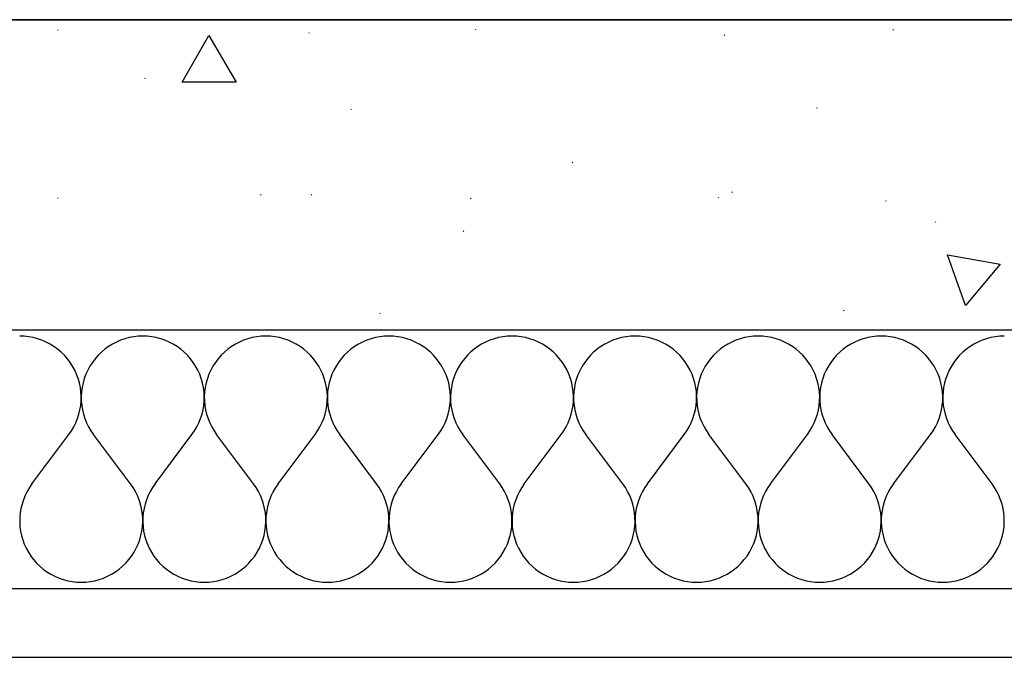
# Model space of a CAD drawing. Extents: x -18402 to 10376, y -5092 to 34139.
# Tile 8 of 78: x 350 to 407, y -2942 to -2905. Entities that reach past the tile are written whole.
import ezdxf

# ---------------------------------------------------------------- set-up
doc = ezdxf.new("R2010")
doc.units = 0
for name, color, linetype in [('0_XREF', 251, 'Continuous'), ('rdc_02$0$0._Étage_1_02-04 Mur.Construction', 251, 'Continuous'), ('rdc_02$0$0._Étage_1_A-AREA-____-OTLN.Modèle IFC', 251, 'Continuous'), ('rdc_02$0$0._Étage_1_S-STRS-____-OTLN.Modèle IFC', 251, 'Continuous')]:
    doc.layers.add(name, color=color, linetype=linetype)

# ---------------------------------------------------------------- blocks, each defined once
blk = doc.blocks.new('*X188', base_point=(-8045.97, -58706.23))
at = {"layer": 'rdc_02$0$0._Étage_1_02-04 Mur.Construction', "linetype": 'Continuous', "ltscale": 0.1}
for p, q in [((3502.63, -29233.36), (3500, -29233.26)), ((3505.25, -29233.65), (3502.63, -29233.36)), ((3507.84, -29234.13), (3505.25, -29233.65)), ((3510.39, -29234.8), (3507.84, -29234.13)), ((3563.58, -29234.13), (3561.04, -29234.8)), ((3566.18, -29233.65), (3563.58, -29234.13)), ((3568.79, -29233.36), (3566.18, -29233.65)), ((3571.43, -29233.26), (3568.79, -29233.36)), ((3574.06, -29233.36), (3571.43, -29233.26)), ((3576.68, -29233.65), (3574.06, -29233.36)), ((3579.27, -29234.13), (3576.68, -29233.65)), ((3581.82, -29234.8), (3579.27, -29234.13)), ((3635.01, -29234.13), (3632.47, -29234.8)), ((3637.6, -29233.65), (3635.01, -29234.13)), ((3640.22, -29233.36), (3637.6, -29233.65)), ((3642.86, -29233.26), (3640.22, -29233.36)), ((3645.49, -29233.36), (3642.86, -29233.26)), ((3648.11, -29233.65), (3645.49, -29233.36)), ((3650.7, -29234.13), (3648.11, -29233.65)), ((3653.25, -29234.8), (3650.7, -29234.13)), ((3706.44, -29234.13), (3703.89, -29234.8)), ((3709.03, -29233.65), (3706.44, -29234.13)), ((3711.65, -29233.36), (3709.03, -29233.65)), ((3714.29, -29233.26), (3711.65, -29233.36)), ((3716.92, -29233.36), (3714.29, -29233.26)), ((3719.54, -29233.65), (3716.92, -29233.36)), ((3722.13, -29234.13), (3719.54, -29233.65)), ((3724.68, -29234.8), (3722.13, -29234.13)), ((3777.87, -29234.13), (3775.32, -29234.8)), ((3780.46, -29233.65), (3777.87, -29234.13)), ((3783.08, -29233.36), (3780.46, -29233.65)), ((3785.71, -29233.26), (3783.08, -29233.36)), ((3788.35, -29233.36), (3785.71, -29233.26)), ((3790.97, -29233.65), (3788.35, -29233.36)), ((3793.56, -29234.13), (3790.97, -29233.65)), ((3796.11, -29234.8), (3793.56, -29234.13)), ((3849.3, -29234.13), (3846.75, -29234.8)), ((3851.89, -29233.65), (3849.3, -29234.13)), ((3854.51, -29233.36), (3851.89, -29233.65)), ((3857.14, -29233.26), (3854.51, -29233.36)), ((3859.78, -29233.36), (3857.14, -29233.26)), ((3862.4, -29233.65), (3859.78, -29233.36)), ((3864.99, -29234.13), (3862.4, -29233.65)), ((3867.53, -29234.8), (3864.99, -29234.13)), ((3920.73, -29234.13), (3918.18, -29234.8)), ((3923.32, -29233.65), (3920.73, -29234.13)), ((3925.94, -29233.36), (3923.32, -29233.65)), ((3928.57, -29233.26), (3925.94, -29233.36)), ((3931.21, -29233.36), (3928.57, -29233.26)), ((3933.82, -29233.65), (3931.21, -29233.36)), ((3936.42, -29234.13), (3933.82, -29233.65)), ((3938.96, -29234.8), (3936.42, -29234.13)), ((3992.16, -29234.13), (3989.61, -29234.8)), ((3994.75, -29233.65), (3992.16, -29234.13)), ((3997.37, -29233.36), (3994.75, -29233.65)), ((4000, -29233.26), (3997.37, -29233.36)), ((4002.63, -29233.36), (4000, -29233.26)), ((4005.25, -29233.65), (4002.63, -29233.36)), ((4007.84, -29234.13), (4005.25, -29233.65)), ((4010.39, -29234.8), (4007.84, -29234.13)), ((4063.58, -29234.13), (4061.04, -29234.8)), ((4066.18, -29233.65), (4063.58, -29234.13)), ((4068.79, -29233.36), (4066.18, -29233.65)), ((4071.43, -29233.26), (4068.79, -29233.36)), ((3512.88, -29235.66), (3510.39, -29234.8)), ((3515.3, -29236.7), (3512.88, -29235.66)), ((3517.64, -29237.92), (3515.3, -29236.7)), ((3519.88, -29239.31), (3517.64, -29237.92)), ((3522.02, -29240.85), (3519.88, -29239.31)), ((3551.54, -29239.31), (3549.41, -29240.85)), ((3553.79, -29237.92), (3551.54, -29239.31)), ((3556.12, -29236.7), (3553.79, -29237.92)), ((3558.55, -29235.66), (3556.12, -29236.7)), ((3561.04, -29234.8), (3558.55, -29235.66)), ((3584.31, -29235.66), (3581.82, -29234.8)), ((3586.73, -29236.7), (3584.31, -29235.66)), ((3589.07, -29237.92), (3586.73, -29236.7)), ((3591.31, -29239.31), (3589.07, -29237.92)), ((3593.45, -29240.85), (3591.31, -29239.31)), ((3622.97, -29239.31), (3620.84, -29240.85)), ((3625.21, -29237.92), (3622.97, -29239.31)), ((3627.55, -29236.7), (3625.21, -29237.92)), ((3629.97, -29235.66), (3627.55, -29236.7)), ((3632.47, -29234.8), (3629.97, -29235.66)), ((3655.74, -29235.66), (3653.25, -29234.8)), ((3658.16, -29236.7), (3655.74, -29235.66)), ((3660.5, -29237.92), (3658.16, -29236.7)), ((3662.74, -29239.31), (3660.5, -29237.92)), ((3664.87, -29240.85), (3662.74, -29239.31)), ((3694.4, -29239.31), (3692.27, -29240.85)), ((3696.64, -29237.92), (3694.4, -29239.31)), ((3698.98, -29236.7), (3696.64, -29237.92)), ((3701.4, -29235.66), (3698.98, -29236.7)), ((3703.89, -29234.8), (3701.4, -29235.66)), ((3727.17, -29235.66), (3724.68, -29234.8)), ((3729.59, -29236.7), (3727.17, -29235.66)), ((3731.93, -29237.92), (3729.59, -29236.7)), ((3734.17, -29239.31), (3731.93, -29237.92)), ((3736.3, -29240.85), (3734.17, -29239.31)), ((3765.83, -29239.31), (3763.7, -29240.85)), ((3768.07, -29237.92), (3765.83, -29239.31)), ((3770.41, -29236.7), (3768.07, -29237.92)), ((3772.83, -29235.66), (3770.41, -29236.7)), ((3775.32, -29234.8), (3772.83, -29235.66)), ((3798.6, -29235.66), (3796.11, -29234.8)), ((3801.02, -29236.7), (3798.6, -29235.66)), ((3803.36, -29237.92), (3801.02, -29236.7)), ((3805.6, -29239.31), (3803.36, -29237.92)), ((3807.73, -29240.85), (3805.6, -29239.31)), ((3837.26, -29239.31), (3835.13, -29240.85)), ((3839.5, -29237.92), (3837.26, -29239.31)), ((3841.84, -29236.7), (3839.5, -29237.92)), ((3844.26, -29235.66), (3841.84, -29236.7)), ((3846.75, -29234.8), (3844.26, -29235.66)), ((3870.03, -29235.66), (3867.53, -29234.8)), ((3872.45, -29236.7), (3870.03, -29235.66)), ((3874.79, -29237.92), (3872.45, -29236.7)), ((3877.03, -29239.31), (3874.79, -29237.92)), ((3879.16, -29240.85), (3877.03, -29239.31)), ((3908.69, -29239.31), (3906.55, -29240.85)), ((3910.93, -29237.92), (3908.69, -29239.31)), ((3913.27, -29236.7), (3910.93, -29237.92)), ((3915.69, -29235.66), (3913.27, -29236.7)), ((3918.18, -29234.8), (3915.69, -29235.66)), ((3941.45, -29235.66), (3938.96, -29234.8)), ((3943.88, -29236.7), (3941.45, -29235.66)), ((3946.21, -29237.92), (3943.88, -29236.7)), ((3948.46, -29239.31), (3946.21, -29237.92)), ((3950.59, -29240.85), (3948.46, -29239.31)), ((3980.12, -29239.31), (3977.98, -29240.85)), ((3982.36, -29237.92), (3980.12, -29239.31)), ((3984.7, -29236.7), (3982.36, -29237.92)), ((3987.12, -29235.66), (3984.7, -29236.7)), ((3989.61, -29234.8), (3987.12, -29235.66)), ((4012.88, -29235.66), (4010.39, -29234.8)), ((4015.3, -29236.7), (4012.88, -29235.66)), ((4017.64, -29237.92), (4015.3, -29236.7)), ((4019.88, -29239.31), (4017.64, -29237.92)), ((4022.02, -29240.85), (4019.88, -29239.31)), ((4051.54, -29239.31), (4049.41, -29240.85)), ((4053.79, -29237.92), (4051.54, -29239.31)), ((4056.12, -29236.7), (4053.79, -29237.92)), ((4058.55, -29235.66), (4056.12, -29236.7)), ((4061.04, -29234.8), (4058.55, -29235.66)), ((3524.03, -29242.55), (3522.02, -29240.85)), ((3525.91, -29244.4), (3524.03, -29242.55)), ((3527.66, -29246.38), (3525.91, -29244.4)), ((3545.51, -29244.4), (3543.77, -29246.38)), ((3547.4, -29242.55), (3545.51, -29244.4)), ((3549.41, -29240.85), (3547.4, -29242.55)), ((3595.46, -29242.55), (3593.45, -29240.85)), ((3597.34, -29244.4), (3595.46, -29242.55)), ((3599.08, -29246.38), (3597.34, -29244.4)), ((3616.94, -29244.4), (3615.2, -29246.38)), ((3618.83, -29242.55), (3616.94, -29244.4)), ((3620.84, -29240.85), (3618.83, -29242.55)), ((3666.89, -29242.55), (3664.87, -29240.85)), ((3668.77, -29244.4), (3666.89, -29242.55)), ((3670.51, -29246.38), (3668.77, -29244.4)), ((3688.37, -29244.4), (3686.63, -29246.38)), ((3690.25, -29242.55), (3688.37, -29244.4)), ((3692.27, -29240.85), (3690.25, -29242.55)), ((3738.32, -29242.55), (3736.3, -29240.85)), ((3740.2, -29244.4), (3738.32, -29242.55)), ((3741.94, -29246.38), (3740.2, -29244.4)), ((3759.8, -29244.4), (3758.06, -29246.38)), ((3761.68, -29242.55), (3759.8, -29244.4)), ((3763.7, -29240.85), (3761.68, -29242.55)), ((3809.75, -29242.55), (3807.73, -29240.85)), ((3811.63, -29244.4), (3809.75, -29242.55)), ((3813.37, -29246.38), (3811.63, -29244.4)), ((3831.23, -29244.4), (3829.49, -29246.38)), ((3833.11, -29242.55), (3831.23, -29244.4)), ((3835.13, -29240.85), (3833.11, -29242.55)), ((3881.17, -29242.55), (3879.16, -29240.85)), ((3883.06, -29244.4), (3881.17, -29242.55)), ((3884.8, -29246.38), (3883.06, -29244.4)), ((3902.66, -29244.4), (3900.92, -29246.38)), ((3904.54, -29242.55), (3902.66, -29244.4)), ((3906.55, -29240.85), (3904.54, -29242.55)), ((3952.6, -29242.55), (3950.59, -29240.85)), ((3954.49, -29244.4), (3952.6, -29242.55)), ((3956.23, -29246.38), (3954.49, -29244.4)), ((3974.09, -29244.4), (3972.34, -29246.38)), ((3975.97, -29242.55), (3974.09, -29244.4)), ((3977.98, -29240.85), (3975.97, -29242.55)), ((4024.03, -29242.55), (4022.02, -29240.85)), ((4025.91, -29244.4), (4024.03, -29242.55)), ((4027.66, -29246.38), (4025.91, -29244.4)), ((4045.51, -29244.4), (4043.77, -29246.38)), ((4047.4, -29242.55), (4045.51, -29244.4)), ((4049.41, -29240.85), (4047.4, -29242.55)), ((3529.25, -29248.48), (3527.66, -29246.38)), ((3530.68, -29250.69), (3529.25, -29248.48)), ((3531.94, -29253), (3530.68, -29250.69)), ((3540.75, -29250.69), (3539.48, -29253)), ((3542.18, -29248.48), (3540.75, -29250.69)), ((3543.77, -29246.38), (3542.18, -29248.48)), ((3600.68, -29248.48), (3599.08, -29246.38)), ((3602.11, -29250.69), (3600.68, -29248.48)), ((3603.37, -29253), (3602.11, -29250.69)), ((3612.18, -29250.69), (3610.91, -29253)), ((3613.61, -29248.48), (3612.18, -29250.69)), ((3615.2, -29246.38), (3613.61, -29248.48)), ((3672.1, -29248.48), (3670.51, -29246.38)), ((3673.54, -29250.69), (3672.1, -29248.48)), ((3674.8, -29253), (3673.54, -29250.69)), ((3683.61, -29250.69), (3682.34, -29253)), ((3685.04, -29248.48), (3683.61, -29250.69)), ((3686.63, -29246.38), (3685.04, -29248.48)), ((3743.53, -29248.48), (3741.94, -29246.38)), ((3744.96, -29250.69), (3743.53, -29248.48)), ((3746.23, -29253), (3744.96, -29250.69)), ((3755.04, -29250.69), (3753.77, -29253)), ((3756.47, -29248.48), (3755.04, -29250.69)), ((3758.06, -29246.38), (3756.47, -29248.48)), ((3814.96, -29248.48), (3813.37, -29246.38)), ((3816.39, -29250.69), (3814.96, -29248.48)), ((3817.66, -29253), (3816.39, -29250.69)), ((3826.46, -29250.69), (3825.2, -29253)), ((3827.9, -29248.48), (3826.46, -29250.69)), ((3829.49, -29246.38), (3827.9, -29248.48)), ((3886.39, -29248.48), (3884.8, -29246.38)), ((3887.82, -29250.69), (3886.39, -29248.48)), ((3889.09, -29253), (3887.82, -29250.69)), ((3897.89, -29250.69), (3896.63, -29253)), ((3899.32, -29248.48), (3897.89, -29250.69)), ((3900.92, -29246.38), (3899.32, -29248.48)), ((3957.82, -29248.48), (3956.23, -29246.38)), ((3959.25, -29250.69), (3957.82, -29248.48)), ((3960.52, -29253), (3959.25, -29250.69)), ((3969.32, -29250.69), (3968.06, -29253)), ((3970.75, -29248.48), (3969.32, -29250.69)), ((3972.34, -29246.38), (3970.75, -29248.48)), ((4029.25, -29248.48), (4027.66, -29246.38)), ((4030.68, -29250.69), (4029.25, -29248.48)), ((4031.94, -29253), (4030.68, -29250.69)), ((4040.75, -29250.69), (4039.48, -29253)), ((4042.18, -29248.48), (4040.75, -29250.69)), ((4043.77, -29246.38), (4042.18, -29248.48)), ((3533.03, -29255.4), (3531.94, -29253)), ((3533.95, -29257.87), (3533.03, -29255.4)), ((3538.39, -29255.4), (3537.48, -29257.87)), ((3539.48, -29253), (3538.39, -29255.4)), ((3604.46, -29255.4), (3603.37, -29253)), ((3605.37, -29257.87), (3604.46, -29255.4)), ((3609.82, -29255.4), (3608.91, -29257.87)), ((3610.91, -29253), (3609.82, -29255.4)), ((3675.89, -29255.4), (3674.8, -29253)), ((3676.8, -29257.87), (3675.89, -29255.4)), ((3681.25, -29255.4), (3680.34, -29257.87)), ((3682.34, -29253), (3681.25, -29255.4)), ((3747.32, -29255.4), (3746.23, -29253)), ((3748.23, -29257.87), (3747.32, -29255.4)), ((3752.68, -29255.4), (3751.77, -29257.87)), ((3753.77, -29253), (3752.68, -29255.4)), ((3818.75, -29255.4), (3817.66, -29253)), ((3819.66, -29257.87), (3818.75, -29255.4)), ((3824.11, -29255.4), (3823.2, -29257.87)), ((3825.2, -29253), (3824.11, -29255.4)), ((3890.18, -29255.4), (3889.09, -29253)), ((3891.09, -29257.87), (3890.18, -29255.4)), ((3895.54, -29255.4), (3894.63, -29257.87)), ((3896.63, -29253), (3895.54, -29255.4)), ((3961.61, -29255.4), (3960.52, -29253)), ((3962.52, -29257.87), (3961.61, -29255.4)), ((3966.97, -29255.4), (3966.05, -29257.87)), ((3968.06, -29253), (3966.97, -29255.4)), ((4033.03, -29255.4), (4031.94, -29253)), ((4033.95, -29257.87), (4033.03, -29255.4)), ((4038.39, -29255.4), (4037.48, -29257.87)), ((4039.48, -29253), (4038.39, -29255.4)), ((3534.67, -29260.41), (3533.95, -29257.87)), ((3535.21, -29262.99), (3534.67, -29260.41)), ((3536.76, -29260.41), (3536.22, -29262.99)), ((3537.48, -29257.87), (3536.76, -29260.41)), ((3606.1, -29260.41), (3605.37, -29257.87)), ((3606.64, -29262.99), (3606.1, -29260.41)), ((3608.19, -29260.41), (3607.65, -29262.99)), ((3608.91, -29257.87), (3608.19, -29260.41)), ((3677.53, -29260.41), (3676.8, -29257.87)), ((3678.07, -29262.99), (3677.53, -29260.41)), ((3679.61, -29260.41), (3679.08, -29262.99)), ((3680.34, -29257.87), (3679.61, -29260.41)), ((3748.96, -29260.41), (3748.23, -29257.87)), ((3749.49, -29262.99), (3748.96, -29260.41)), ((3751.04, -29260.41), (3750.51, -29262.99)), ((3751.77, -29257.87), (3751.04, -29260.41)), ((3820.39, -29260.41), (3819.66, -29257.87)), ((3820.92, -29262.99), (3820.39, -29260.41)), ((3822.47, -29260.41), (3821.93, -29262.99)), ((3823.2, -29257.87), (3822.47, -29260.41)), ((3891.81, -29260.41), (3891.09, -29257.87)), ((3892.35, -29262.99), (3891.81, -29260.41)), ((3893.9, -29260.41), (3893.36, -29262.99)), ((3894.63, -29257.87), (3893.9, -29260.41)), ((3963.24, -29260.41), (3962.52, -29257.87)), ((3963.78, -29262.99), (3963.24, -29260.41)), ((3965.33, -29260.41), (3964.79, -29262.99)), ((3966.05, -29257.87), (3965.33, -29260.41)), ((4034.67, -29260.41), (4033.95, -29257.87)), ((4035.21, -29262.99), (4034.67, -29260.41)), ((4036.76, -29260.41), (4036.22, -29262.99)), ((4037.48, -29257.87), (4036.76, -29260.41)), ((3535.55, -29265.6), (3535.21, -29262.99)), ((3535.71, -29268.23), (3535.55, -29265.6)), ((3535.66, -29270.87), (3535.71, -29268.23)), ((3535.87, -29265.6), (3535.72, -29268.23)), ((3535.72, -29268.23), (3535.76, -29270.87)), ((3536.22, -29262.99), (3535.87, -29265.6)), ((3606.98, -29265.6), (3606.64, -29262.99)), ((3607.14, -29268.23), (3606.98, -29265.6)), ((3607.09, -29270.87), (3607.14, -29268.23)), ((3607.3, -29265.6), (3607.15, -29268.23)), ((3607.15, -29268.23), (3607.19, -29270.87)), ((3607.65, -29262.99), (3607.3, -29265.6)), ((3678.41, -29265.6), (3678.07, -29262.99)), ((3678.56, -29268.23), (3678.41, -29265.6)), ((3678.52, -29270.87), (3678.56, -29268.23)), ((3678.73, -29265.6), (3678.58, -29268.23)), ((3678.58, -29268.23), (3678.62, -29270.87)), ((3679.08, -29262.99), (3678.73, -29265.6)), ((3749.84, -29265.6), (3749.49, -29262.99)), ((3749.99, -29268.23), (3749.84, -29265.6)), ((3749.95, -29270.87), (3749.99, -29268.23)), ((3750.16, -29265.6), (3750.01, -29268.23)), ((3750.01, -29268.23), (3750.05, -29270.87)), ((3750.51, -29262.99), (3750.16, -29265.6)), ((3821.27, -29265.6), (3820.92, -29262.99)), ((3821.42, -29268.23), (3821.27, -29265.6)), ((3821.38, -29270.87), (3821.42, -29268.23)), ((3821.59, -29265.6), (3821.44, -29268.23)), ((3821.44, -29268.23), (3821.48, -29270.87)), ((3821.93, -29262.99), (3821.59, -29265.6)), ((3892.7, -29265.6), (3892.35, -29262.99)), ((3892.85, -29268.23), (3892.7, -29265.6)), ((3892.81, -29270.87), (3892.85, -29268.23)), ((3893.02, -29265.6), (3892.86, -29268.23)), ((3892.86, -29268.23), (3892.91, -29270.87)), ((3893.36, -29262.99), (3893.02, -29265.6)), ((3964.13, -29265.6), (3963.78, -29262.99)), ((3964.28, -29268.23), (3964.13, -29265.6)), ((3964.24, -29270.87), (3964.28, -29268.23)), ((3964.45, -29265.6), (3964.29, -29268.23)), ((3964.29, -29268.23), (3964.34, -29270.87)), ((3964.79, -29262.99), (3964.45, -29265.6)), ((4035.55, -29265.6), (4035.21, -29262.99)), ((4035.71, -29268.23), (4035.55, -29265.6)), ((4035.66, -29270.87), (4035.71, -29268.23)), ((4035.87, -29265.6), (4035.72, -29268.23)), ((4035.72, -29268.23), (4035.76, -29270.87)), ((4036.22, -29262.99), (4035.87, -29265.6)), ((3535, -29276.09), (3535.43, -29273.49)), ((3535.43, -29273.49), (3535.66, -29270.87)), ((3535.76, -29270.87), (3536, -29273.49)), ((3536, -29273.49), (3536.43, -29276.09)), ((3606.43, -29276.09), (3606.86, -29273.49)), ((3606.86, -29273.49), (3607.09, -29270.87)), ((3607.19, -29270.87), (3607.43, -29273.49)), ((3607.43, -29273.49), (3607.86, -29276.09)), ((3677.85, -29276.09), (3678.28, -29273.49)), ((3678.28, -29273.49), (3678.52, -29270.87)), ((3678.62, -29270.87), (3678.86, -29273.49)), ((3678.86, -29273.49), (3679.29, -29276.09)), ((3749.28, -29276.09), (3749.71, -29273.49)), ((3749.71, -29273.49), (3749.95, -29270.87)), ((3750.05, -29270.87), (3750.29, -29273.49)), ((3750.29, -29273.49), (3750.72, -29276.09)), ((3820.71, -29276.09), (3821.14, -29273.49)), ((3821.14, -29273.49), (3821.38, -29270.87)), ((3821.48, -29270.87), (3821.72, -29273.49)), ((3821.72, -29273.49), (3822.15, -29276.09)), ((3892.14, -29276.09), (3892.57, -29273.49)), ((3892.57, -29273.49), (3892.81, -29270.87)), ((3892.91, -29270.87), (3893.14, -29273.49)), ((3893.14, -29273.49), (3893.57, -29276.09)), ((3963.57, -29276.09), (3964, -29273.49)), ((3964, -29273.49), (3964.24, -29270.87)), ((3964.34, -29270.87), (3964.57, -29273.49)), ((3964.57, -29273.49), (3965, -29276.09)), ((4035, -29276.09), (4035.43, -29273.49)), ((4035.43, -29273.49), (4035.66, -29270.87)), ((4035.76, -29270.87), (4036, -29273.49)), ((4036, -29273.49), (4036.43, -29276.09)), ((3533.57, -29281.16), (3534.38, -29278.65)), ((3534.38, -29278.65), (3535, -29276.09)), ((3536.43, -29276.09), (3537.05, -29278.65)), ((3537.05, -29278.65), (3537.86, -29281.16)), ((3605, -29281.16), (3605.81, -29278.65)), ((3605.81, -29278.65), (3606.43, -29276.09)), ((3607.86, -29276.09), (3608.48, -29278.65)), ((3608.48, -29278.65), (3609.29, -29281.16)), ((3676.43, -29281.16), (3677.23, -29278.65)), ((3677.23, -29278.65), (3677.85, -29276.09)), ((3679.29, -29276.09), (3679.91, -29278.65)), ((3679.91, -29278.65), (3680.72, -29281.16)), ((3747.86, -29281.16), (3748.66, -29278.65)), ((3748.66, -29278.65), (3749.28, -29276.09)), ((3750.72, -29276.09), (3751.34, -29278.65)), ((3751.34, -29278.65), (3752.14, -29281.16)), ((3819.28, -29281.16), (3820.09, -29278.65)), ((3820.09, -29278.65), (3820.71, -29276.09)), ((3822.15, -29276.09), (3822.77, -29278.65)), ((3822.77, -29278.65), (3823.57, -29281.16)), ((3890.71, -29281.16), (3891.52, -29278.65)), ((3891.52, -29278.65), (3892.14, -29276.09)), ((3893.57, -29276.09), (3894.19, -29278.65)), ((3894.19, -29278.65), (3895, -29281.16)), ((3962.14, -29281.16), (3962.95, -29278.65)), ((3962.95, -29278.65), (3963.57, -29276.09)), ((3965, -29276.09), (3965.62, -29278.65)), ((3965.62, -29278.65), (3966.43, -29281.16)), ((4033.57, -29281.16), (4034.38, -29278.65)), ((4034.38, -29278.65), (4035, -29276.09)), ((4036.43, -29276.09), (4037.05, -29278.65)), ((4037.05, -29278.65), (4037.86, -29281.16)), ((3531.41, -29285.97), (3532.58, -29283.6)), ((3532.58, -29283.6), (3533.57, -29281.16)), ((3537.86, -29281.16), (3538.85, -29283.6)), ((3538.85, -29283.6), (3540.02, -29285.97)), ((3602.84, -29285.97), (3604.01, -29283.6)), ((3604.01, -29283.6), (3605, -29281.16)), ((3609.29, -29281.16), (3610.28, -29283.6)), ((3610.28, -29283.6), (3611.44, -29285.97)), ((3674.27, -29285.97), (3675.44, -29283.6)), ((3675.44, -29283.6), (3676.43, -29281.16)), ((3680.72, -29281.16), (3681.71, -29283.6)), ((3681.71, -29283.6), (3682.87, -29285.97)), ((3745.7, -29285.97), (3746.87, -29283.6)), ((3746.87, -29283.6), (3747.86, -29281.16)), ((3752.14, -29281.16), (3753.13, -29283.6)), ((3753.13, -29283.6), (3754.3, -29285.97)), ((3817.13, -29285.97), (3818.29, -29283.6)), ((3818.29, -29283.6), (3819.28, -29281.16)), ((3823.57, -29281.16), (3824.56, -29283.6)), ((3824.56, -29283.6), (3825.73, -29285.97)), ((3888.56, -29285.97), (3889.72, -29283.6)), ((3889.72, -29283.6), (3890.71, -29281.16)), ((3895, -29281.16), (3895.99, -29283.6)), ((3895.99, -29283.6), (3897.16, -29285.97)), ((3959.98, -29285.97), (3961.15, -29283.6)), ((3961.15, -29283.6), (3962.14, -29281.16)), ((3966.43, -29281.16), (3967.42, -29283.6)), ((3967.42, -29283.6), (3968.59, -29285.97)), ((4031.41, -29285.97), (4032.58, -29283.6)), ((4032.58, -29283.6), (4033.57, -29281.16)), ((4037.86, -29281.16), (4038.85, -29283.6)), ((4038.85, -29283.6), (4040.02, -29285.97)), ((3507.14, -29318.97), (3528.57, -29290.4)), ((3528.57, -29290.4), (3530.07, -29288.24)), ((3530.07, -29288.24), (3531.41, -29285.97)), ((3540.02, -29285.97), (3541.35, -29288.24)), ((3541.35, -29288.24), (3542.86, -29290.4)), ((3564.29, -29318.97), (3542.86, -29290.4)), ((3578.57, -29318.97), (3600, -29290.4)), ((3600, -29290.4), (3601.5, -29288.24)), ((3601.5, -29288.24), (3602.84, -29285.97)), ((3611.44, -29285.97), (3612.78, -29288.24)), ((3612.78, -29288.24), (3614.29, -29290.4)), ((3635.71, -29318.97), (3614.29, -29290.4)), ((3650, -29318.97), (3671.43, -29290.4)), ((3671.43, -29290.4), (3672.93, -29288.24)), ((3672.93, -29288.24), (3674.27, -29285.97)), ((3682.87, -29285.97), (3684.21, -29288.24)), ((3684.21, -29288.24), (3685.71, -29290.4)), ((3707.14, -29318.97), (3685.71, -29290.4)), ((3721.43, -29318.97), (3742.86, -29290.4)), ((3742.86, -29290.4), (3744.36, -29288.24)), ((3744.36, -29288.24), (3745.7, -29285.97)), ((3754.3, -29285.97), (3755.64, -29288.24)), ((3755.64, -29288.24), (3757.14, -29290.4)), ((3778.57, -29318.97), (3757.14, -29290.4)), ((3792.86, -29318.97), (3814.29, -29290.4)), ((3814.29, -29290.4), (3815.79, -29288.24)), ((3815.79, -29288.24), (3817.13, -29285.97)), ((3825.73, -29285.97), (3827.07, -29288.24)), ((3827.07, -29288.24), (3828.57, -29290.4)), ((3850, -29318.97), (3828.57, -29290.4)), ((3864.29, -29318.97), (3885.71, -29290.4)), ((3885.71, -29290.4), (3887.22, -29288.24)), ((3887.22, -29288.24), (3888.56, -29285.97)), ((3897.16, -29285.97), (3898.5, -29288.24)), ((3898.5, -29288.24), (3900, -29290.4)), ((3921.43, -29318.97), (3900, -29290.4)), ((3935.71, -29318.97), (3957.14, -29290.4)), ((3957.14, -29290.4), (3958.65, -29288.24)), ((3958.65, -29288.24), (3959.98, -29285.97)), ((3968.59, -29285.97), (3969.93, -29288.24)), ((3969.93, -29288.24), (3971.43, -29290.4)), ((3992.86, -29318.97), (3971.43, -29290.4)), ((4007.14, -29318.97), (4028.57, -29290.4)), ((4028.57, -29290.4), (4030.07, -29288.24)), ((4030.07, -29288.24), (4031.41, -29285.97)), ((4040.02, -29285.97), (4041.35, -29288.24)), ((4041.35, -29288.24), (4042.86, -29290.4)), ((4064.29, -29318.97), (4042.86, -29290.4)), ((3507.14, -29318.97), (3505.64, -29321.14)), ((3565.79, -29321.14), (3564.29, -29318.97)), ((3578.57, -29318.97), (3577.07, -29321.14)), ((3637.22, -29321.14), (3635.71, -29318.97)), ((3650, -29318.97), (3648.5, -29321.14)), ((3708.65, -29321.14), (3707.14, -29318.97)), ((3721.43, -29318.97), (3719.93, -29321.14)), ((3780.07, -29321.14), (3778.57, -29318.97)), ((3792.86, -29318.97), (3791.35, -29321.14)), ((3851.5, -29321.14), (3850, -29318.97)), ((3864.29, -29318.97), (3862.78, -29321.14)), ((3922.93, -29321.14), (3921.43, -29318.97)), ((3935.71, -29318.97), (3934.21, -29321.14)), ((3994.36, -29321.14), (3992.86, -29318.97)), ((4007.14, -29318.97), (4005.64, -29321.14)), ((4065.79, -29321.14), (4064.29, -29318.97)), ((3504.3, -29323.41), (3503.13, -29325.77)), ((3505.64, -29321.14), (3504.3, -29323.41)), ((3567.13, -29323.41), (3565.79, -29321.14)), ((3568.29, -29325.77), (3567.13, -29323.41)), ((3575.73, -29323.41), (3574.56, -29325.77)), ((3577.07, -29321.14), (3575.73, -29323.41)), ((3638.56, -29323.41), (3637.22, -29321.14)), ((3639.72, -29325.77), (3638.56, -29323.41)), ((3647.16, -29323.41), (3645.99, -29325.77)), ((3648.5, -29321.14), (3647.16, -29323.41)), ((3709.98, -29323.41), (3708.65, -29321.14)), ((3711.15, -29325.77), (3709.98, -29323.41)), ((3718.59, -29323.41), (3717.42, -29325.77)), ((3719.93, -29321.14), (3718.59, -29323.41)), ((3781.41, -29323.41), (3780.07, -29321.14)), ((3782.58, -29325.77), (3781.41, -29323.41)), ((3790.02, -29323.41), (3788.85, -29325.77)), ((3791.35, -29321.14), (3790.02, -29323.41)), ((3852.84, -29323.41), (3851.5, -29321.14)), ((3854.01, -29325.77), (3852.84, -29323.41)), ((3861.44, -29323.41), (3860.28, -29325.77)), ((3862.78, -29321.14), (3861.44, -29323.41)), ((3924.27, -29323.41), (3922.93, -29321.14)), ((3925.44, -29325.77), (3924.27, -29323.41)), ((3932.87, -29323.41), (3931.71, -29325.77)), ((3934.21, -29321.14), (3932.87, -29323.41)), ((3995.7, -29323.41), (3994.36, -29321.14)), ((3996.87, -29325.77), (3995.7, -29323.41)), ((4004.3, -29323.41), (4003.13, -29325.77)), ((4005.64, -29321.14), (4004.3, -29323.41)), ((4067.13, -29323.41), (4065.79, -29321.14)), ((4068.29, -29325.77), (4067.13, -29323.41)), ((3501.34, -29330.72), (3500.72, -29333.28)), ((3502.14, -29328.21), (3501.34, -29330.72)), ((3503.13, -29325.77), (3502.14, -29328.21)), ((3569.28, -29328.21), (3568.29, -29325.77)), ((3570.09, -29330.72), (3569.28, -29328.21)), ((3570.71, -29333.28), (3570.09, -29330.72)), ((3572.77, -29330.72), (3572.15, -29333.28)), ((3573.57, -29328.21), (3572.77, -29330.72)), ((3574.56, -29325.77), (3573.57, -29328.21)), ((3640.71, -29328.21), (3639.72, -29325.77)), ((3641.52, -29330.72), (3640.71, -29328.21)), ((3642.14, -29333.28), (3641.52, -29330.72)), ((3644.19, -29330.72), (3643.57, -29333.28)), ((3645, -29328.21), (3644.19, -29330.72)), ((3645.99, -29325.77), (3645, -29328.21)), ((3712.14, -29328.21), (3711.15, -29325.77)), ((3712.95, -29330.72), (3712.14, -29328.21)), ((3713.57, -29333.28), (3712.95, -29330.72)), ((3715.62, -29330.72), (3715, -29333.28)), ((3716.43, -29328.21), (3715.62, -29330.72)), ((3717.42, -29325.77), (3716.43, -29328.21)), ((3783.57, -29328.21), (3782.58, -29325.77)), ((3784.38, -29330.72), (3783.57, -29328.21)), ((3785, -29333.28), (3784.38, -29330.72)), ((3787.05, -29330.72), (3786.43, -29333.28)), ((3787.86, -29328.21), (3787.05, -29330.72)), ((3788.85, -29325.77), (3787.86, -29328.21)), ((3855, -29328.21), (3854.01, -29325.77)), ((3855.81, -29330.72), (3855, -29328.21)), ((3856.43, -29333.28), (3855.81, -29330.72)), ((3858.48, -29330.72), (3857.86, -29333.28)), ((3859.29, -29328.21), (3858.48, -29330.72)), ((3860.28, -29325.77), (3859.29, -29328.21)), ((3926.43, -29328.21), (3925.44, -29325.77)), ((3927.23, -29330.72), (3926.43, -29328.21)), ((3927.85, -29333.28), (3927.23, -29330.72)), ((3929.91, -29330.72), (3929.29, -29333.28)), ((3930.72, -29328.21), (3929.91, -29330.72)), ((3931.71, -29325.77), (3930.72, -29328.21)), ((3997.86, -29328.21), (3996.87, -29325.77)), ((3998.66, -29330.72), (3997.86, -29328.21)), ((3999.28, -29333.28), (3998.66, -29330.72)), ((4001.34, -29330.72), (4000.72, -29333.28)), ((4002.14, -29328.21), (4001.34, -29330.72)), ((4003.13, -29325.77), (4002.14, -29328.21)), ((4069.28, -29328.21), (4068.29, -29325.77)), ((4070.09, -29330.72), (4069.28, -29328.21)), ((4070.71, -29333.28), (4070.09, -29330.72)), ((3500.29, -29335.88), (3500.05, -29338.51)), ((3500.72, -29333.28), (3500.29, -29335.88)), ((3571.14, -29335.88), (3570.71, -29333.28)), ((3571.38, -29338.51), (3571.14, -29335.88)), ((3571.72, -29335.88), (3571.48, -29338.51)), ((3572.15, -29333.28), (3571.72, -29335.88)), ((3642.57, -29335.88), (3642.14, -29333.28)), ((3642.81, -29338.51), (3642.57, -29335.88)), ((3643.14, -29335.88), (3642.91, -29338.51)), ((3643.57, -29333.28), (3643.14, -29335.88)), ((3714, -29335.88), (3713.57, -29333.28)), ((3714.24, -29338.51), (3714, -29335.88)), ((3714.57, -29335.88), (3714.34, -29338.51)), ((3715, -29333.28), (3714.57, -29335.88)), ((3785.43, -29335.88), (3785, -29333.28)), ((3785.66, -29338.51), (3785.43, -29335.88)), ((3786, -29335.88), (3785.76, -29338.51)), ((3786.43, -29333.28), (3786, -29335.88)), ((3856.86, -29335.88), (3856.43, -29333.28)), ((3857.09, -29338.51), (3856.86, -29335.88)), ((3857.43, -29335.88), (3857.19, -29338.51)), ((3857.86, -29333.28), (3857.43, -29335.88)), ((3928.28, -29335.88), (3927.85, -29333.28)), ((3928.52, -29338.51), (3928.28, -29335.88)), ((3928.86, -29335.88), (3928.62, -29338.51)), ((3929.29, -29333.28), (3928.86, -29335.88)), ((3999.71, -29335.88), (3999.28, -29333.28)), ((3999.95, -29338.51), (3999.71, -29335.88)), ((4000.29, -29335.88), (4000.05, -29338.51)), ((4000.72, -29333.28), (4000.29, -29335.88)), ((4071.14, -29335.88), (4070.71, -29333.28)), ((4071.38, -29338.51), (4071.14, -29335.88)), ((3500.05, -29338.51), (3500.01, -29341.14)), ((3500.01, -29341.14), (3500.16, -29343.77)), ((3571.27, -29343.77), (3571.42, -29341.14)), ((3571.42, -29341.14), (3571.38, -29338.51)), ((3571.48, -29338.51), (3571.44, -29341.14)), ((3571.44, -29341.14), (3571.59, -29343.77)), ((3642.7, -29343.77), (3642.85, -29341.14)), ((3642.85, -29341.14), (3642.81, -29338.51)), ((3642.91, -29338.51), (3642.86, -29341.14)), ((3642.86, -29341.14), (3643.02, -29343.77)), ((3714.13, -29343.77), (3714.28, -29341.14)), ((3714.28, -29341.14), (3714.24, -29338.51)), ((3714.34, -29338.51), (3714.29, -29341.14)), ((3714.29, -29341.14), (3714.45, -29343.77)), ((3785.55, -29343.77), (3785.71, -29341.14)), ((3785.71, -29341.14), (3785.66, -29338.51)), ((3785.76, -29338.51), (3785.72, -29341.14)), ((3785.72, -29341.14), (3785.87, -29343.77)), ((3856.98, -29343.77), (3857.14, -29341.14)), ((3857.14, -29341.14), (3857.09, -29338.51)), ((3857.19, -29338.51), (3857.15, -29341.14)), ((3857.15, -29341.14), (3857.3, -29343.77)), ((3928.41, -29343.77), (3928.56, -29341.14)), ((3928.56, -29341.14), (3928.52, -29338.51)), ((3928.62, -29338.51), (3928.58, -29341.14)), ((3928.58, -29341.14), (3928.73, -29343.77)), ((3999.84, -29343.77), (3999.99, -29341.14)), ((3999.99, -29341.14), (3999.95, -29338.51)), ((4000.05, -29338.51), (4000.01, -29341.14)), ((4000.01, -29341.14), (4000.16, -29343.77)), ((4071.27, -29343.77), (4071.42, -29341.14)), ((4071.42, -29341.14), (4071.38, -29338.51)), ((3500.16, -29343.77), (3500.51, -29346.39)), ((3500.51, -29346.39), (3501.04, -29348.97)), ((3570.39, -29348.97), (3570.92, -29346.39)), ((3570.92, -29346.39), (3571.27, -29343.77)), ((3571.59, -29343.77), (3571.93, -29346.39)), ((3571.93, -29346.39), (3572.47, -29348.97)), ((3641.81, -29348.97), (3642.35, -29346.39)), ((3642.35, -29346.39), (3642.7, -29343.77)), ((3643.02, -29343.77), (3643.36, -29346.39)), ((3643.36, -29346.39), (3643.9, -29348.97)), ((3713.24, -29348.97), (3713.78, -29346.39)), ((3713.78, -29346.39), (3714.13, -29343.77)), ((3714.45, -29343.77), (3714.79, -29346.39)), ((3714.79, -29346.39), (3715.33, -29348.97)), ((3784.67, -29348.97), (3785.21, -29346.39)), ((3785.21, -29346.39), (3785.55, -29343.77)), ((3785.87, -29343.77), (3786.22, -29346.39)), ((3786.22, -29346.39), (3786.76, -29348.97)), ((3856.1, -29348.97), (3856.64, -29346.39)), ((3856.64, -29346.39), (3856.98, -29343.77)), ((3857.3, -29343.77), (3857.65, -29346.39)), ((3857.65, -29346.39), (3858.19, -29348.97)), ((3927.53, -29348.97), (3928.07, -29346.39)), ((3928.07, -29346.39), (3928.41, -29343.77)), ((3928.73, -29343.77), (3929.08, -29346.39)), ((3929.08, -29346.39), (3929.61, -29348.97)), ((3998.96, -29348.97), (3999.49, -29346.39)), ((3999.49, -29346.39), (3999.84, -29343.77)), ((4000.16, -29343.77), (4000.51, -29346.39)), ((4000.51, -29346.39), (4001.04, -29348.97)), ((4070.39, -29348.97), (4070.92, -29346.39)), ((4070.92, -29346.39), (4071.27, -29343.77)), ((3501.04, -29348.97), (3501.77, -29351.5)), ((3501.77, -29351.5), (3502.68, -29353.97)), ((3502.68, -29353.97), (3503.77, -29356.37)), ((3567.66, -29356.37), (3568.75, -29353.97)), ((3568.75, -29353.97), (3569.66, -29351.5)), ((3569.66, -29351.5), (3570.39, -29348.97)), ((3572.47, -29348.97), (3573.2, -29351.5)), ((3573.2, -29351.5), (3574.11, -29353.97)), ((3574.11, -29353.97), (3575.2, -29356.37)), ((3639.09, -29356.37), (3640.18, -29353.97)), ((3640.18, -29353.97), (3641.09, -29351.5)), ((3641.09, -29351.5), (3641.81, -29348.97)), ((3643.9, -29348.97), (3644.63, -29351.5)), ((3644.63, -29351.5), (3645.54, -29353.97)), ((3645.54, -29353.97), (3646.63, -29356.37)), ((3710.52, -29356.37), (3711.61, -29353.97)), ((3711.61, -29353.97), (3712.52, -29351.5)), ((3712.52, -29351.5), (3713.24, -29348.97)), ((3715.33, -29348.97), (3716.05, -29351.5)), ((3716.05, -29351.5), (3716.97, -29353.97)), ((3716.97, -29353.97), (3718.06, -29356.37)), ((3781.94, -29356.37), (3783.03, -29353.97)), ((3783.03, -29353.97), (3783.95, -29351.5)), ((3783.95, -29351.5), (3784.67, -29348.97)), ((3786.76, -29348.97), (3787.48, -29351.5)), ((3787.48, -29351.5), (3788.39, -29353.97)), ((3788.39, -29353.97), (3789.48, -29356.37)), ((3853.37, -29356.37), (3854.46, -29353.97)), ((3854.46, -29353.97), (3855.37, -29351.5)), ((3855.37, -29351.5), (3856.1, -29348.97)), ((3858.19, -29348.97), (3858.91, -29351.5)), ((3858.91, -29351.5), (3859.82, -29353.97)), ((3859.82, -29353.97), (3860.91, -29356.37)), ((3924.8, -29356.37), (3925.89, -29353.97)), ((3925.89, -29353.97), (3926.8, -29351.5)), ((3926.8, -29351.5), (3927.53, -29348.97)), ((3929.61, -29348.97), (3930.34, -29351.5)), ((3930.34, -29351.5), (3931.25, -29353.97)), ((3931.25, -29353.97), (3932.34, -29356.37)), ((3996.23, -29356.37), (3997.32, -29353.97)), ((3997.32, -29353.97), (3998.23, -29351.5)), ((3998.23, -29351.5), (3998.96, -29348.97)), ((4001.04, -29348.97), (4001.77, -29351.5)), ((4001.77, -29351.5), (4002.68, -29353.97)), ((4002.68, -29353.97), (4003.77, -29356.37)), ((4067.66, -29356.37), (4068.75, -29353.97)), ((4068.75, -29353.97), (4069.66, -29351.5)), ((4069.66, -29351.5), (4070.39, -29348.97)), ((3503.77, -29356.37), (3505.04, -29358.69)), ((3505.04, -29358.69), (3506.47, -29360.9)), ((3564.96, -29360.9), (3566.39, -29358.69)), ((3566.39, -29358.69), (3567.66, -29356.37)), ((3575.2, -29356.37), (3576.46, -29358.69)), ((3576.46, -29358.69), (3577.9, -29360.9)), ((3636.39, -29360.9), (3637.82, -29358.69)), ((3637.82, -29358.69), (3639.09, -29356.37)), ((3646.63, -29356.37), (3647.89, -29358.69)), ((3647.89, -29358.69), (3649.32, -29360.9)), ((3707.82, -29360.9), (3709.25, -29358.69)), ((3709.25, -29358.69), (3710.52, -29356.37)), ((3718.06, -29356.37), (3719.32, -29358.69)), ((3719.32, -29358.69), (3720.75, -29360.9)), ((3779.25, -29360.9), (3780.68, -29358.69)), ((3780.68, -29358.69), (3781.94, -29356.37)), ((3789.48, -29356.37), (3790.75, -29358.69)), ((3790.75, -29358.69), (3792.18, -29360.9)), ((3850.68, -29360.9), (3852.11, -29358.69)), ((3852.11, -29358.69), (3853.37, -29356.37)), ((3860.91, -29356.37), (3862.18, -29358.69)), ((3862.18, -29358.69), (3863.61, -29360.9)), ((3922.1, -29360.9), (3923.54, -29358.69)), ((3923.54, -29358.69), (3924.8, -29356.37)), ((3932.34, -29356.37), (3933.61, -29358.69)), ((3933.61, -29358.69), (3935.04, -29360.9)), ((3993.53, -29360.9), (3994.96, -29358.69)), ((3994.96, -29358.69), (3996.23, -29356.37)), ((4003.77, -29356.37), (4005.04, -29358.69)), ((4005.04, -29358.69), (4006.47, -29360.9)), ((4064.96, -29360.9), (4066.39, -29358.69)), ((4066.39, -29358.69), (4067.66, -29356.37)), ((3506.47, -29360.9), (3508.06, -29363)), ((3508.06, -29363), (3509.8, -29364.98)), ((3509.8, -29364.98), (3511.68, -29366.82)), ((3559.75, -29366.82), (3561.63, -29364.98)), ((3561.63, -29364.98), (3563.37, -29363)), ((3563.37, -29363), (3564.96, -29360.9)), ((3577.9, -29360.9), (3579.49, -29363)), ((3579.49, -29363), (3581.23, -29364.98)), ((3581.23, -29364.98), (3583.11, -29366.82)), ((3631.17, -29366.82), (3633.06, -29364.98)), ((3633.06, -29364.98), (3634.8, -29363)), ((3634.8, -29363), (3636.39, -29360.9)), ((3649.32, -29360.9), (3650.92, -29363)), ((3650.92, -29363), (3652.66, -29364.98)), ((3652.66, -29364.98), (3654.54, -29366.82)), ((3702.6, -29366.82), (3704.49, -29364.98)), ((3704.49, -29364.98), (3706.23, -29363)), ((3706.23, -29363), (3707.82, -29360.9)), ((3720.75, -29360.9), (3722.34, -29363)), ((3722.34, -29363), (3724.09, -29364.98)), ((3724.09, -29364.98), (3725.97, -29366.82)), ((3774.03, -29366.82), (3775.91, -29364.98)), ((3775.91, -29364.98), (3777.66, -29363)), ((3777.66, -29363), (3779.25, -29360.9)), ((3792.18, -29360.9), (3793.77, -29363)), ((3793.77, -29363), (3795.51, -29364.98)), ((3795.51, -29364.98), (3797.4, -29366.82)), ((3845.46, -29366.82), (3847.34, -29364.98)), ((3847.34, -29364.98), (3849.08, -29363)), ((3849.08, -29363), (3850.68, -29360.9)), ((3863.61, -29360.9), (3865.2, -29363)), ((3865.2, -29363), (3866.94, -29364.98)), ((3866.94, -29364.98), (3868.83, -29366.82)), ((3916.89, -29366.82), (3918.77, -29364.98)), ((3918.77, -29364.98), (3920.51, -29363)), ((3920.51, -29363), (3922.1, -29360.9)), ((3935.04, -29360.9), (3936.63, -29363)), ((3936.63, -29363), (3938.37, -29364.98)), ((3938.37, -29364.98), (3940.25, -29366.82)), ((3988.32, -29366.82), (3990.2, -29364.98)), ((3990.2, -29364.98), (3991.94, -29363)), ((3991.94, -29363), (3993.53, -29360.9)), ((4006.47, -29360.9), (4008.06, -29363)), ((4008.06, -29363), (4009.8, -29364.98)), ((4009.8, -29364.98), (4011.68, -29366.82)), ((4059.75, -29366.82), (4061.63, -29364.98)), ((4061.63, -29364.98), (4063.37, -29363)), ((4063.37, -29363), (4064.96, -29360.9)), ((3511.68, -29366.82), (3513.7, -29368.52)), ((3513.7, -29368.52), (3515.83, -29370.07)), ((3515.83, -29370.07), (3518.07, -29371.45)), ((3553.36, -29371.45), (3555.6, -29370.07)), ((3555.6, -29370.07), (3557.73, -29368.52)), ((3557.73, -29368.52), (3559.75, -29366.82)), ((3583.11, -29366.82), (3585.13, -29368.52)), ((3585.13, -29368.52), (3587.26, -29370.07)), ((3587.26, -29370.07), (3589.5, -29371.45)), ((3624.79, -29371.45), (3627.03, -29370.07)), ((3627.03, -29370.07), (3629.16, -29368.52)), ((3629.16, -29368.52), (3631.17, -29366.82)), ((3654.54, -29366.82), (3656.55, -29368.52)), ((3656.55, -29368.52), (3658.69, -29370.07)), ((3658.69, -29370.07), (3660.93, -29371.45)), ((3696.21, -29371.45), (3698.46, -29370.07)), ((3698.46, -29370.07), (3700.59, -29368.52)), ((3700.59, -29368.52), (3702.6, -29366.82)), ((3725.97, -29366.82), (3727.98, -29368.52)), ((3727.98, -29368.52), (3730.12, -29370.07)), ((3730.12, -29370.07), (3732.36, -29371.45)), ((3767.64, -29371.45), (3769.88, -29370.07)), ((3769.88, -29370.07), (3772.02, -29368.52)), ((3772.02, -29368.52), (3774.03, -29366.82)), ((3797.4, -29366.82), (3799.41, -29368.52)), ((3799.41, -29368.52), (3801.54, -29370.07)), ((3801.54, -29370.07), (3803.79, -29371.45)), ((3839.07, -29371.45), (3841.31, -29370.07)), ((3841.31, -29370.07), (3843.45, -29368.52)), ((3843.45, -29368.52), (3845.46, -29366.82)), ((3868.83, -29366.82), (3870.84, -29368.52)), ((3870.84, -29368.52), (3872.97, -29370.07)), ((3872.97, -29370.07), (3875.21, -29371.45)), ((3910.5, -29371.45), (3912.74, -29370.07)), ((3912.74, -29370.07), (3914.87, -29368.52)), ((3914.87, -29368.52), (3916.89, -29366.82)), ((3940.25, -29366.82), (3942.27, -29368.52)), ((3942.27, -29368.52), (3944.4, -29370.07)), ((3944.4, -29370.07), (3946.64, -29371.45)), ((3981.93, -29371.45), (3984.17, -29370.07)), ((3984.17, -29370.07), (3986.3, -29368.52)), ((3986.3, -29368.52), (3988.32, -29366.82)), ((4011.68, -29366.82), (4013.7, -29368.52)), ((4013.7, -29368.52), (4015.83, -29370.07)), ((4015.83, -29370.07), (4018.07, -29371.45)), ((4053.36, -29371.45), (4055.6, -29370.07)), ((4055.6, -29370.07), (4057.73, -29368.52)), ((4057.73, -29368.52), (4059.75, -29366.82)), ((3518.07, -29371.45), (3520.41, -29372.67)), ((3520.41, -29372.67), (3522.83, -29373.71)), ((3522.83, -29373.71), (3525.32, -29374.57)), ((3525.32, -29374.57), (3527.87, -29375.24)), ((3527.87, -29375.24), (3530.46, -29375.73)), ((3530.46, -29375.73), (3533.08, -29376.02)), ((3533.08, -29376.02), (3535.71, -29376.12)), ((3535.71, -29376.12), (3538.35, -29376.02)), ((3538.35, -29376.02), (3540.97, -29375.73)), ((3540.97, -29375.73), (3543.56, -29375.24)), ((3543.56, -29375.24), (3546.11, -29374.57)), ((3546.11, -29374.57), (3548.6, -29373.71)), ((3548.6, -29373.71), (3551.02, -29372.67)), ((3551.02, -29372.67), (3553.36, -29371.45)), ((3589.5, -29371.45), (3591.84, -29372.67)), ((3591.84, -29372.67), (3594.26, -29373.71)), ((3594.26, -29373.71), (3596.75, -29374.57)), ((3596.75, -29374.57), (3599.3, -29375.24)), ((3599.3, -29375.24), (3601.89, -29375.73)), ((3601.89, -29375.73), (3604.51, -29376.02)), ((3604.51, -29376.02), (3607.14, -29376.12)), ((3607.14, -29376.12), (3609.78, -29376.02)), ((3609.78, -29376.02), (3612.4, -29375.73)), ((3612.4, -29375.73), (3614.99, -29375.24)), ((3614.99, -29375.24), (3617.53, -29374.57)), ((3617.53, -29374.57), (3620.03, -29373.71)), ((3620.03, -29373.71), (3622.45, -29372.67)), ((3622.45, -29372.67), (3624.79, -29371.45)), ((3660.93, -29371.45), (3663.27, -29372.67)), ((3663.27, -29372.67), (3665.69, -29373.71)), ((3665.69, -29373.71), (3668.18, -29374.57)), ((3668.18, -29374.57), (3670.73, -29375.24)), ((3670.73, -29375.24), (3673.32, -29375.73)), ((3673.32, -29375.73), (3675.94, -29376.02)), ((3675.94, -29376.02), (3678.57, -29376.12)), ((3678.57, -29376.12), (3681.21, -29376.02)), ((3681.21, -29376.02), (3683.82, -29375.73)), ((3683.82, -29375.73), (3686.42, -29375.24)), ((3686.42, -29375.24), (3688.96, -29374.57)), ((3688.96, -29374.57), (3691.45, -29373.71)), ((3691.45, -29373.71), (3693.88, -29372.67)), ((3693.88, -29372.67), (3696.21, -29371.45)), ((3732.36, -29371.45), (3734.7, -29372.67)), ((3734.7, -29372.67), (3737.12, -29373.71)), ((3737.12, -29373.71), (3739.61, -29374.57)), ((3739.61, -29374.57), (3742.16, -29375.24)), ((3742.16, -29375.24), (3744.75, -29375.73)), ((3744.75, -29375.73), (3747.37, -29376.02)), ((3747.37, -29376.02), (3750, -29376.12)), ((3750, -29376.12), (3752.63, -29376.02)), ((3752.63, -29376.02), (3755.25, -29375.73)), ((3755.25, -29375.73), (3757.84, -29375.24)), ((3757.84, -29375.24), (3760.39, -29374.57)), ((3760.39, -29374.57), (3762.88, -29373.71)), ((3762.88, -29373.71), (3765.3, -29372.67)), ((3765.3, -29372.67), (3767.64, -29371.45)), ((3803.79, -29371.45), (3806.12, -29372.67)), ((3806.12, -29372.67), (3808.55, -29373.71)), ((3808.55, -29373.71), (3811.04, -29374.57)), ((3811.04, -29374.57), (3813.58, -29375.24)), ((3813.58, -29375.24), (3816.18, -29375.73)), ((3816.18, -29375.73), (3818.79, -29376.02)), ((3818.79, -29376.02), (3821.43, -29376.12)), ((3821.43, -29376.12), (3824.06, -29376.02)), ((3824.06, -29376.02), (3826.68, -29375.73)), ((3826.68, -29375.73), (3829.27, -29375.24)), ((3829.27, -29375.24), (3831.82, -29374.57)), ((3831.82, -29374.57), (3834.31, -29373.71)), ((3834.31, -29373.71), (3836.73, -29372.67)), ((3836.73, -29372.67), (3839.07, -29371.45)), ((3875.21, -29371.45), (3877.55, -29372.67)), ((3877.55, -29372.67), (3879.97, -29373.71)), ((3879.97, -29373.71), (3882.47, -29374.57)), ((3882.47, -29374.57), (3885.01, -29375.24)), ((3885.01, -29375.24), (3887.6, -29375.73)), ((3887.6, -29375.73), (3890.22, -29376.02)), ((3890.22, -29376.02), (3892.86, -29376.12)), ((3892.86, -29376.12), (3895.49, -29376.02)), ((3895.49, -29376.02), (3898.11, -29375.73)), ((3898.11, -29375.73), (3900.7, -29375.24)), ((3900.7, -29375.24), (3903.25, -29374.57)), ((3903.25, -29374.57), (3905.74, -29373.71)), ((3905.74, -29373.71), (3908.16, -29372.67)), ((3908.16, -29372.67), (3910.5, -29371.45)), ((3946.64, -29371.45), (3948.98, -29372.67)), ((3948.98, -29372.67), (3951.4, -29373.71)), ((3951.4, -29373.71), (3953.89, -29374.57)), ((3953.89, -29374.57), (3956.44, -29375.24)), ((3956.44, -29375.24), (3959.03, -29375.73)), ((3959.03, -29375.73), (3961.65, -29376.02)), ((3961.65, -29376.02), (3964.29, -29376.12)), ((3964.29, -29376.12), (3966.92, -29376.02)), ((3966.92, -29376.02), (3969.54, -29375.73)), ((3969.54, -29375.73), (3972.13, -29375.24)), ((3972.13, -29375.24), (3974.68, -29374.57)), ((3974.68, -29374.57), (3977.17, -29373.71)), ((3977.17, -29373.71), (3979.59, -29372.67)), ((3979.59, -29372.67), (3981.93, -29371.45)), ((4018.07, -29371.45), (4020.41, -29372.67)), ((4020.41, -29372.67), (4022.83, -29373.71)), ((4022.83, -29373.71), (4025.32, -29374.57)), ((4025.32, -29374.57), (4027.87, -29375.24)), ((4027.87, -29375.24), (4030.46, -29375.73)), ((4030.46, -29375.73), (4033.08, -29376.02)), ((4033.08, -29376.02), (4035.71, -29376.12)), ((4035.71, -29376.12), (4038.35, -29376.02)), ((4038.35, -29376.02), (4040.97, -29375.73)), ((4040.97, -29375.73), (4043.56, -29375.24)), ((4043.56, -29375.24), (4046.11, -29374.57)), ((4046.11, -29374.57), (4048.6, -29373.71)), ((4048.6, -29373.71), (4051.02, -29372.67)), ((4051.02, -29372.67), (4053.36, -29371.45))]:
    blk.add_line(p, q, dxfattribs=at)
blk = doc.blocks.new('*X191', base_point=(-8045.97, -58706.23))
at = {"layer": 'rdc_02$0$0._Étage_1_02-04 Mur.Construction', "linetype": 'Continuous', "ltscale": 0.1}
for p, q in [((3522.06, -29055.75), (3522.34, -29055.36)), ((3667.92, -29057.5), (3668.19, -29057.11)), ((3764.44, -29055.54), (3764.72, -29055.15)), ((4006.78, -29055.59), (4007.05, -29055.2)), ((3594.35, -29085.86), (3609.83, -29058.83)), ((3609.83, -29058.83), (3625.54, -29085.86)), ((3908.86, -29058.69), (3909.14, -29058.3)), ((3572.82, -29083.75), (3573.1, -29083.36)), ((3625.54, -29085.86), (3594.35, -29085.86)), ((3692.33, -29101.75), (3692.6, -29101.35)), ((3962.6, -29100.89), (3962.88, -29100.5)), ((3820.67, -29132.7), (3820.94, -29132.31)), ((3522.06, -29153.18), (3522.34, -29152.79)), ((3639.82, -29151.45), (3640.1, -29151.06)), ((3669.22, -29151.45), (3669.5, -29151.06)), ((3761.64, -29153.55), (3761.92, -29153.16)), ((3905.49, -29152.94), (3905.77, -29152.55)), ((3913.37, -29149.85), (3913.64, -29149.46)), ((4002.58, -29154.96), (4002.86, -29154.57)), ((4031.46, -29167.15), (4031.74, -29166.76)), ((3757.44, -29172.46), (3757.71, -29172.07)), ((4038.41, -29186.06), (4069.09, -29191.44)), ((4049, -29215.4), (4038.41, -29186.06)), ((4069.09, -29191.44), (4049, -29215.4)), ((3709.13, -29220.06), (3709.41, -29219.67)), ((3978.19, -29218.49), (3978.47, -29218.1))]:
    blk.add_line(p, q, dxfattribs=at)
blk = doc.blocks.new('rdc_02')
at = {"layer": 'rdc_02$0$0._Étage_1_02-04 Mur.Construction', "linetype": 'Continuous', "ltscale": 0.1}
for p, q in [((300.197, -2922.969), (678.804, -2922.969)), ((300.197, -2937.969), (678.804, -2937.969))]:
    blk.add_line(p, q, dxfattribs=at)
at = {"layer": 'rdc_02$0$0._Étage_1_02-04 Mur.Construction', "linetype": 'Continuous', "ltscale": 0.1, "flags": 128}
for points in [[(678.804, -2904.969), (300.197, -2904.969)], [(300.197, -2941.969), (678.804, -2941.969)]]:
    blk.add_lwpolyline(points, dxfattribs=at)
at = {"layer": 'rdc_02$0$0._Étage_1_S-STRS-____-OTLN.Modèle IFC', "linetype": 'Continuous', "ltscale": 0.1}
blk.add_line((328, -2904.959), (476, -2904.959), dxfattribs=at)
at = {"layer": 'rdc_02$0$0._Étage_1_A-AREA-____-OTLN.Modèle IFC', "linetype": 'Continuous', "ltscale": 0.1, "xscale": 0.1, "yscale": 0.1, "zscale": 0.1}
for name in ['*X191', '*X188']:
    blk.add_blockref(name, (-804.597, -5870.623), dxfattribs=at)

msp = doc.modelspace()

# ---------------------------------------------------------------- block references
at = {"layer": '0_XREF'}
msp.add_blockref('rdc_02', (0, 0), dxfattribs=at)

doc.saveas('drawing.dxf')
